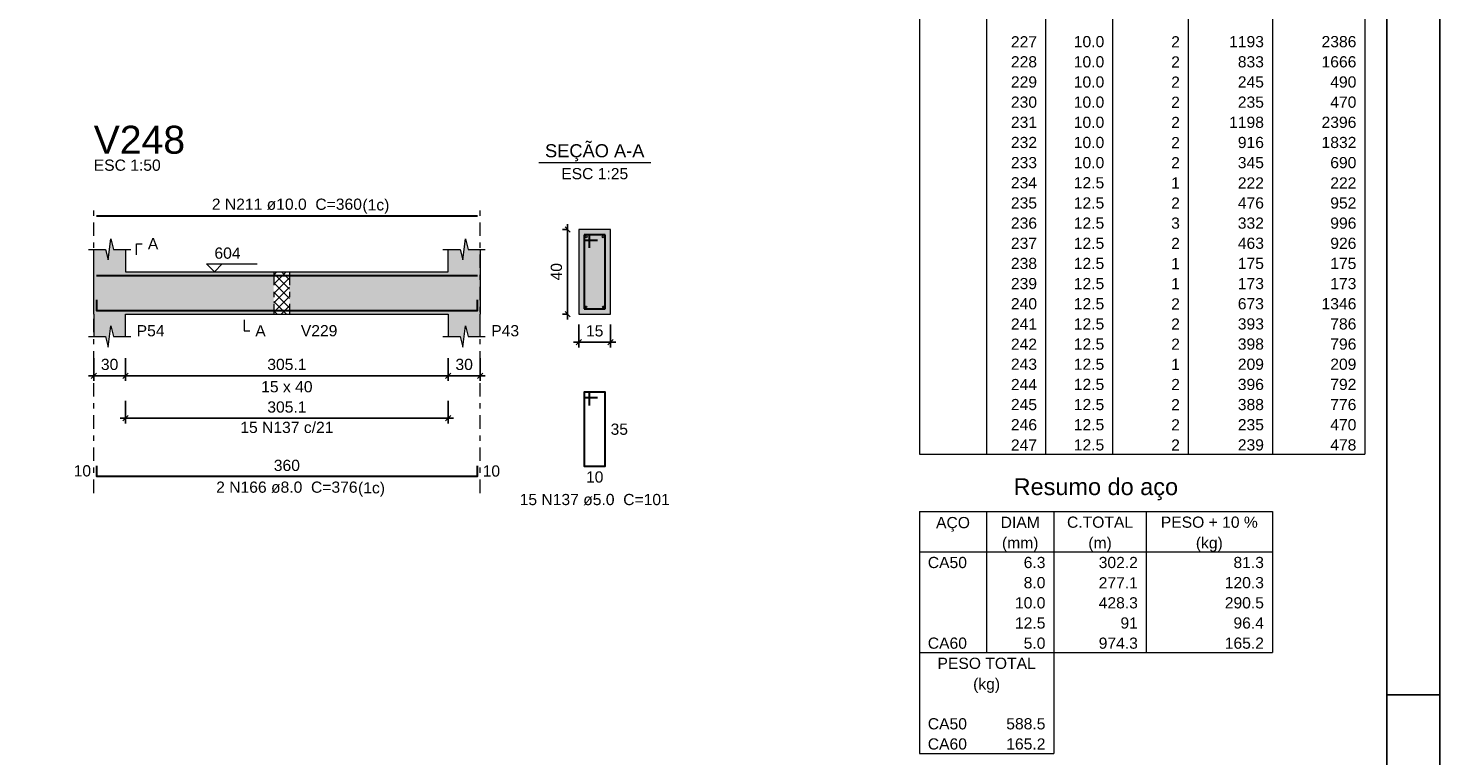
# Model space of a CAD drawing. Header units: millimetres. Extents: x 0 to 119, y 0 to 84.
# Tile 22 of 24: x 92 to 119, y 29 to 42. Entities that reach past the tile are written whole.
import ezdxf

# ---------------------------------------------------------------- set-up
doc = ezdxf.new("R2010")
doc.units = ezdxf.units.MM
doc.header["$MEASUREMENT"] = 0
doc.linetypes.add('DASHDOT', pattern=[2.54, 1.27, -0.635, 0, -0.635])
doc.linetypes.add('NULL', pattern=[0])
doc.layers.get('0').update_dxf_attribs({"lineweight": 18})
for name, color, linetype, lineweight in [('Descrição da armadura', 7, 'Continuous', 0), ('DT-Barras na forma', 2, 'Continuous', 30), ('DT-Barras no corte', 5, 'Continuous', 5), ('DT-Barras rebatidas', 2, 'Continuous', 30), ('DT-Cotas', 9, 'Continuous', 5), ('DT-Forma', 5, 'Continuous', 5), ('DT-Hachura forma vigas', 254, 'Continuous', 5), ('DT-Hachura intersecção vigas', 9, 'Continuous', 5), ('DT-Hachura seção vigas', 254, 'Continuous', 5), ('DT-Pontilhado', 9, 'DASHDOT', 5), ('DT-Relação do aço', 9, 'Continuous', 5), ('DT-Textos', 7, 'Continuous', 5), ('DT-Título', 3, 'Continuous', 20), ('Textos armaduras', 7, 'Continuous', 0)]:
    doc.layers.add(name, color=color, linetype=linetype, lineweight=lineweight)
doc.layers.add('SEDUC_MARF', color=1, linetype='Continuous')
doc.layers.add('SEDUC_MARGG', color=7, linetype='Continuous')
doc.styles.add('Arial', font='txt')
doc.dimstyles.new('UM_25.000000', dxfattribs={"dimtxt": 0.18, "dimasz": 0.1, "dimexe": 0.1, "dimexo": 0.2, "dimgap": 0, "dimtad": 1, "dimtih": 1, "dimtoh": 1, "dimdec": 1, "dimlfac": 25, "dimzin": 0, "dimdsep": 46, "dimtxsty": 'Standard', "dimcen": 0.09, "dimdle": 0.1, "dimadec": 1, "dimazin": 2, "dimtfac": 1, "dimtdec": 4, "dimtofl": 0, "dimtmove": 0, "dimatfit": 3, "dimfxl": 1, "dimtolj": 1, "dimarcsym": 0})
doc.dimstyles.new('UM_50.000000', dxfattribs={"dimtxt": 0.18, "dimasz": 0.1, "dimexe": 0.1, "dimexo": 0.2, "dimgap": 0, "dimtad": 1, "dimtih": 1, "dimtoh": 1, "dimdec": 1, "dimlfac": 50, "dimzin": 0, "dimdsep": 46, "dimtxsty": 'Standard', "dimcen": 0.09, "dimdle": 0.1, "dimadec": 1, "dimazin": 2, "dimtfac": 1, "dimtdec": 4, "dimtofl": 0, "dimtmove": 0, "dimatfit": 3, "dimfxl": 1, "dimtolj": 1, "dimarcsym": 0})

# ---------------------------------------------------------------- blocks, each defined once
blk = doc.blocks.new('_Oblique')
at = {"color": 0, "linetype": 'ByBlock', "lineweight": -2}
blk.add_line((-0.5, -0.5), (0.5, 0.5), dxfattribs=at)
blk = doc.blocks.new('*D96')
at = {"layer": 'Defpoints', "color": 0}
for p in [(93.457, 36.263), (94.057, 36.263), (94.057, 35.733)]:
    blk.add_point(p, dxfattribs=at)
at = {"layer": 'DT-Cotas', "color": 0, "lineweight": -2}
for p, q in [((93.457, 36.063), (93.457, 35.633)), ((94.057, 36.063), (94.057, 35.633)), ((93.357, 35.733), (94.157, 35.733))]:
    blk.add_line(p, q, dxfattribs=at)
at = {"layer": 'DT-Cotas', "color": 0, "lineweight": -2, "xscale": 0.1, "yscale": 0.1, "zscale": 0.1, "rotation": 180}
blk.add_blockref('_Oblique', (93.457, 35.733), dxfattribs=at)
at = {"layer": 'DT-Cotas', "color": 0, "lineweight": -2, "xscale": 0.1, "yscale": 0.1, "zscale": 0.1}
blk.add_blockref('_Oblique', (94.057, 35.733), dxfattribs=at)
at = {"layer": 'DT-Cotas', "color": 7, "insert": (93.757, 35.945), "char_height": 0.2118, "attachment_point": 5, "rotation": 0.0057, "style": 'Arial'}
blk.add_mtext('\\A1;30', dxfattribs=at)
blk = doc.blocks.new('*D97')
at = {"layer": 'Defpoints', "color": 0}
for p in [(94.057, 36.263), (100.159, 36.263), (100.159, 35.733)]:
    blk.add_point(p, dxfattribs=at)
at = {"layer": 'DT-Cotas', "color": 0, "lineweight": -2}
for p, q in [((94.057, 36.063), (94.057, 35.633)), ((100.159, 36.063), (100.159, 35.633)), ((93.957, 35.733), (100.259, 35.733))]:
    blk.add_line(p, q, dxfattribs=at)
at = {"layer": 'DT-Cotas', "color": 0, "lineweight": -2, "xscale": 0.1, "yscale": 0.1, "zscale": 0.1, "rotation": 180}
blk.add_blockref('_Oblique', (94.057, 35.733), dxfattribs=at)
at = {"layer": 'DT-Cotas', "color": 0, "lineweight": -2, "xscale": 0.1, "yscale": 0.1, "zscale": 0.1}
blk.add_blockref('_Oblique', (100.159, 35.733), dxfattribs=at)
at = {"layer": 'DT-Cotas', "color": 7, "insert": (97.108, 35.945), "char_height": 0.2118, "attachment_point": 5, "rotation": 0.0057, "style": 'Arial'}
blk.add_mtext('\\A1;305.1', dxfattribs=at)
blk = doc.blocks.new('*D98')
at = {"layer": 'Defpoints', "color": 0}
for p in [(100.159, 36.263), (100.759, 36.263), (100.759, 35.733)]:
    blk.add_point(p, dxfattribs=at)
at = {"layer": 'DT-Cotas', "color": 0, "lineweight": -2}
for p, q in [((100.159, 36.063), (100.159, 35.633)), ((100.759, 36.063), (100.759, 35.633)), ((100.059, 35.733), (100.859, 35.733))]:
    blk.add_line(p, q, dxfattribs=at)
at = {"layer": 'DT-Cotas', "color": 0, "lineweight": -2, "xscale": 0.1, "yscale": 0.1, "zscale": 0.1, "rotation": 180}
blk.add_blockref('_Oblique', (100.159, 35.733), dxfattribs=at)
at = {"layer": 'DT-Cotas', "color": 0, "lineweight": -2, "xscale": 0.1, "yscale": 0.1, "zscale": 0.1}
blk.add_blockref('_Oblique', (100.759, 35.733), dxfattribs=at)
at = {"layer": 'DT-Cotas', "color": 7, "insert": (100.459, 35.945), "char_height": 0.2118, "attachment_point": 5, "rotation": 0.0057, "style": 'Arial'}
blk.add_mtext('\\A1;30', dxfattribs=at)
blk = doc.blocks.new('*D99')
at = {"layer": 'Defpoints', "color": 0}
for p in [(102.415, 38.498), (102.626, 38.498), (102.626, 36.898)]:
    blk.add_point(p, dxfattribs=at)
at = {"layer": 'DT-Cotas', "color": 0, "lineweight": -2}
for p, q in [((102.426, 38.498), (102.315, 38.498)), ((102.415, 36.798), (102.415, 38.598)), ((102.426, 36.898), (102.315, 36.898))]:
    blk.add_line(p, q, dxfattribs=at)
at = {"layer": 'DT-Cotas', "color": 0, "lineweight": -2, "xscale": 0.1, "yscale": 0.1, "zscale": 0.1}
for p, rotation in [((102.415, 38.498), 90), ((102.415, 36.898), 270)]:
    blk.add_blockref('_Oblique', p, dxfattribs=dict(at, rotation=rotation))
at = {"layer": 'DT-Cotas', "color": 7, "insert": (102.203, 37.698), "char_height": 0.2118, "attachment_point": 5, "rotation": 90, "style": 'Arial'}
blk.add_mtext('\\A1;40', dxfattribs=at)
blk = doc.blocks.new('*D100')
at = {"layer": 'Defpoints', "color": 0}
for p in [(102.626, 36.898), (103.226, 36.898), (103.226, 36.369)]:
    blk.add_point(p, dxfattribs=at)
at = {"layer": 'DT-Cotas', "color": 0, "lineweight": -2}
for p, q in [((102.626, 36.698), (102.626, 36.269)), ((103.226, 36.698), (103.226, 36.269)), ((102.526, 36.369), (103.326, 36.369))]:
    blk.add_line(p, q, dxfattribs=at)
at = {"layer": 'DT-Cotas', "color": 0, "lineweight": -2, "xscale": 0.1, "yscale": 0.1, "zscale": 0.1, "rotation": 180}
blk.add_blockref('_Oblique', (102.626, 36.369), dxfattribs=at)
at = {"layer": 'DT-Cotas', "color": 0, "lineweight": -2, "xscale": 0.1, "yscale": 0.1, "zscale": 0.1}
blk.add_blockref('_Oblique', (103.226, 36.369), dxfattribs=at)
at = {"layer": 'DT-Cotas', "color": 7, "insert": (102.926, 36.58), "char_height": 0.2118, "attachment_point": 5, "rotation": 0.0057, "style": 'Arial'}
blk.add_mtext('\\A1;15', dxfattribs=at)
blk = doc.blocks.new('*D101')
at = {"layer": 'Defpoints', "color": 0}
for p in [(94.057, 35.458), (100.159, 35.458), (100.159, 34.928)]:
    blk.add_point(p, dxfattribs=at)
at = {"layer": 'DT-Cotas', "color": 0, "lineweight": -2}
for p, q in [((94.057, 35.258), (94.057, 34.828)), ((100.159, 35.258), (100.159, 34.828)), ((93.957, 34.928), (100.259, 34.928))]:
    blk.add_line(p, q, dxfattribs=at)
at = {"layer": 'DT-Cotas', "color": 0, "lineweight": -2, "xscale": 0.1, "yscale": 0.1, "zscale": 0.1, "rotation": 180}
blk.add_blockref('_Oblique', (94.057, 34.928), dxfattribs=at)
at = {"layer": 'DT-Cotas', "color": 0, "lineweight": -2, "xscale": 0.1, "yscale": 0.1, "zscale": 0.1}
blk.add_blockref('_Oblique', (100.159, 34.928), dxfattribs=at)
at = {"layer": 'DT-Cotas', "color": 7, "insert": (97.108, 35.14), "char_height": 0.2118, "attachment_point": 5, "rotation": 0.0057, "style": 'Arial'}
blk.add_mtext('\\A1;305.1', dxfattribs=at)

msp = doc.modelspace()

# ---------------------------------------------------------------- hatches: boundary and pattern name
at = {"layer": 'DT-Hachura forma vigas', "linetype": 'Continuous'}
for points in [[(94.0566, 36.898), (96.86, 36.898), (96.86, 37.698), (94.0566, 37.698), (94.0566, 38.1216), (93.8316, 38.1216), (93.7816, 38.3216), (93.7316, 37.9216), (93.6816, 38.1216), (93.4566, 38.1216), (93.4566, 37.698), (93.4566, 36.898), (93.4566, 36.4744), (93.6816, 36.4744), (93.7316, 36.2744), (93.7816, 36.6744), (93.8316, 36.4744), (94.0566, 36.4744), (94.0566, 36.898)], [(100.7588, 36.4744), (100.7588, 36.898), (100.7588, 37.698), (100.7588, 38.1216), (100.5338, 38.1216), (100.4838, 38.3216), (100.4338, 37.9216), (100.3838, 38.1216), (100.1588, 38.1216), (100.1588, 37.698), (97.16, 37.698), (97.16, 36.898), (100.1588, 36.898), (100.1588, 36.4744), (100.3838, 36.4744), (100.4338, 36.2744), (100.4838, 36.6744), (100.5338, 36.4744), (100.7588, 36.4744)]]:
    msp.add_hatch(color=254, dxfattribs=at).paths.add_polyline_path(points)
at = {"layer": 'DT-Hachura intersecção vigas', "linetype": 'Continuous'}
h = msp.add_hatch(dxfattribs=at)
h.set_pattern_fill('ANSI37', color=9, style=0)
h.paths.add_polyline_path([(96.86, 36.898), (97.16, 36.898), (97.16, 37.698), (96.86, 37.698), (96.86, 36.898)])
at = {"layer": 'DT-Hachura seção vigas', "linetype": 'Continuous'}
msp.add_hatch(color=254, dxfattribs=at).paths.add_polyline_path([(102.6264, 36.898), (102.6264, 36.898), (103.2264, 36.898), (103.2264, 38.498), (102.6264, 38.498), (102.6264, 36.898)])

# ---------------------------------------------------------------- linework, layer by layer
at = {"layer": 'DT-Barras na forma'}
for p, q in [((102.8264, 38.398), (102.7264, 38.398)), ((102.7264, 38.398), (102.7264, 36.998)), ((103.1264, 38.398), (102.7264, 38.398)), ((102.7264, 38.398), (102.7264, 38.298)), ((102.7264, 38.298), (102.9764, 38.298)), ((102.8264, 38.148), (102.8264, 38.398)), ((103.1264, 36.998), (103.1264, 38.398)), ((102.7264, 36.998), (103.1264, 36.998))]:
    msp.add_line(p, q, dxfattribs=at)
for points in [[(93.5066, 37.628), (100.7088, 37.628)], [(93.5066, 37.166), (93.5066, 36.966), (100.7088, 36.966), (100.7088, 37.166)]]:
    msp.add_lwpolyline(points, dxfattribs=at)
at = {"layer": 'DT-Barras no corte'}
for centre, radius in [((102.7664, 38.358), 0.02), ((103.0864, 38.358), 0.02), ((102.7624, 37.034), 0.016), ((103.0904, 37.034), 0.016)]:
    msp.add_circle(centre, radius, dxfattribs=at)
at = {"layer": 'DT-Barras rebatidas'}
for points in [[(93.5066, 38.7576), (100.7088, 38.7576)], [(102.8264, 35.1713), (102.8264, 35.4213), (102.7264, 35.4213), (102.7264, 34.0213), (103.1264, 34.0213), (103.1264, 35.4213), (102.7264, 35.4213), (102.7264, 35.3213), (102.9764, 35.3213)], [(93.5066, 34.0314), (93.5066, 33.8314), (100.7088, 33.8314), (100.7088, 34.0314)]]:
    msp.add_lwpolyline(points, dxfattribs=at)
at = {"layer": 'DT-Forma'}
for p, q in [((103.2264, 38.498), (102.6264, 38.498)), ((102.6264, 38.498), (102.6264, 36.898)), ((103.2264, 36.898), (103.2264, 38.498)), ((93.7316, 37.9216), (93.7816, 38.3216)), ((93.7816, 38.3216), (93.8316, 38.1216)), ((100.4338, 37.9216), (100.4838, 38.3216)), ((100.4838, 38.3216), (100.5338, 38.1216)), ((93.3566, 38.1216), (93.6816, 38.1216)), ((93.4566, 37.698), (93.4566, 38.1216)), ((93.6816, 38.1216), (93.7316, 37.9216)), ((93.8316, 38.1216), (94.1566, 38.1216)), ((94.0566, 38.1216), (94.0566, 37.698)), ((100.0588, 38.1216), (100.3838, 38.1216)), ((100.1588, 37.698), (100.1588, 38.1216)), ((100.3838, 38.1216), (100.4338, 37.9216)), ((100.5338, 38.1216), (100.8588, 38.1216)), ((100.7588, 38.1216), (100.7588, 37.698)), ((94.0566, 37.698), (96.86, 37.698)), ((96.86, 37.698), (97.16, 37.698)), ((97.16, 37.698), (100.1588, 37.698)), ((93.4566, 36.898), (93.4566, 36.4744)), ((94.0566, 36.4744), (94.0566, 36.898)), ((94.0566, 36.898), (96.86, 36.898)), ((96.86, 36.898), (97.16, 36.898)), ((97.16, 36.898), (100.1588, 36.898)), ((100.1588, 36.898), (100.1588, 36.4744)), ((100.7588, 36.4744), (100.7588, 36.898)), ((102.6264, 36.898), (103.2264, 36.898)), ((93.7316, 36.2744), (93.7816, 36.6744)), ((93.7816, 36.6744), (93.8316, 36.4744)), ((100.4338, 36.2744), (100.4838, 36.6744)), ((100.4838, 36.6744), (100.5338, 36.4744)), ((93.3566, 36.4744), (93.6816, 36.4744)), ((93.6816, 36.4744), (93.7316, 36.2744)), ((93.8316, 36.4744), (94.1566, 36.4744)), ((100.0588, 36.4744), (100.3838, 36.4744)), ((100.3838, 36.4744), (100.4338, 36.2744)), ((100.5338, 36.4744), (100.8588, 36.4744))]:
    msp.add_line(p, q, dxfattribs=at)
at = {"layer": 'DT-Forma', "linetype": 'Continuous'}
for p, q in [((93.4566, 36.898), (93.4566, 37.698)), ((100.7588, 37.698), (100.7588, 36.898))]:
    msp.add_line(p, q, dxfattribs=at)
at = {"layer": 'DT-Pontilhado', "ltscale": 0.2}
for p, q in [((93.4566, 33.5137), (93.4566, 38.9694)), ((100.7588, 33.5137), (100.7588, 38.9694)), ((96.86, 37.698), (96.86, 36.898)), ((97.16, 37.698), (97.16, 36.898))]:
    msp.add_line(p, q, dxfattribs=at)
at = {"layer": 'DT-Relação do aço', "linetype": 'Continuous'}
for p, q in [((109.0634, 76.9449), (109.0634, 34.2461)), ((110.3342, 76.9449), (110.3342, 34.2461)), ((111.4462, 76.9449), (111.4462, 34.2461)), ((112.7169, 76.9449), (112.7169, 34.2461)), ((114.1466, 76.9449), (114.1466, 34.2461)), ((115.7351, 76.9449), (115.7351, 34.2461)), ((117.4825, 76.9449), (117.4825, 34.2461)), ((109.0634, 34.2461), (117.4825, 34.2461)), ((109.0634, 33.1659), (115.7351, 33.1659)), ((109.0634, 33.1659), (109.0634, 32.4034)), ((110.3342, 33.1659), (110.3342, 32.4034)), ((111.605, 33.1659), (111.605, 32.4034)), ((113.3524, 33.1659), (113.3524, 32.4034)), ((115.7351, 33.1659), (115.7351, 32.4034)), ((109.0634, 32.4034), (115.7351, 32.4034)), ((109.0634, 32.4034), (109.0634, 30.4972)), ((110.3342, 32.4034), (110.3342, 30.4972)), ((111.605, 32.4034), (111.605, 30.4972)), ((113.3524, 32.4034), (113.3524, 30.4972)), ((115.7351, 32.4034), (115.7351, 30.4972)), ((109.0634, 30.4972), (115.7351, 30.4972)), ((109.0634, 30.4972), (109.0634, 29.3535)), ((111.605, 30.4972), (111.605, 29.3535)), ((109.0634, 29.3535), (109.0634, 28.591)), ((111.605, 29.3535), (111.605, 28.591)), ((109.0634, 28.591), (111.605, 28.591))]:
    msp.add_line(p, q, dxfattribs=at)
at = {"layer": 'DT-Textos'}
msp.add_line((101.8674, 39.7629), (103.9854, 39.7629), dxfattribs=at)
for points in [[(94.2684, 38.0157), (94.2684, 38.2275), (94.3743, 38.2275)], [(95.8872, 37.8463), (95.739, 37.698), (95.5907, 37.8463), (96.5438, 37.8463)], [(96.2993, 36.7921), (96.2993, 36.5803), (96.4052, 36.5803)]]:
    msp.add_lwpolyline(points, dxfattribs=at)
at = {"layer": 'SEDUC_MARF'}
msp.add_line((117.9, 29.7), (118.9, 29.7), dxfattribs=at)
msp.add_lwpolyline([(118.9, 84.1), (0, 84.1), (0, 0), (118.9, 0)], close=True, dxfattribs=at)
at = {"layer": 'SEDUC_MARGG'}
msp.add_lwpolyline([(2.5, 1), (117.9, 1), (117.9, 83.1), (2.5, 83.1), (2.5, 1)], dxfattribs=at)

# ---------------------------------------------------------------- texts
at = {"layer": 'Descrição da armadura', "linetype": 'NULL', "char_height": 0.2118, "attachment_point": 8, "line_spacing_factor": 0.9, "style": 'Arial'}
for s, insert, width in [('2 N211 ø10.0  C=360', (97.1077, 38.8639), 5.562109), ('15 N137 c/21', (97.1077, 34.6466), 3.450264), ('2 N166 ø8.0  C=376', (97.1077, 33.5139), 5.239541), ('15 N137 ø5.0  C=101', (102.9267, 33.2799), 5.562109)]:
    msp.add_mtext(s, dxfattribs=dict(at, insert=insert, width=width))
at = {"layer": 'DT-Relação do aço', "color": 7, "linetype": 'NULL', "line_spacing_factor": 0.9, "style": 'Arial'}
for s, insert, char_height, width, attachment_point in [('227', (111.2873, 41.9408), 0.2118, 0.967705, 9), ('10.0', (112.5581, 41.9408), 0.2118, 1.128848, 9), ('2', (113.9878, 41.9408), 0.2118, 0.322568, 9), ('1193', (115.5763, 41.9408), 0.2118, 1.290273, 9), ('2386', (117.3236, 41.9408), 0.2118, 1.290273, 9), ('228', (111.2873, 41.5595), 0.2118, 0.967705, 9), ('10.0', (112.5581, 41.5595), 0.2118, 1.128848, 9), ('2', (113.9878, 41.5595), 0.2118, 0.322568, 9), ('833', (115.5763, 41.5595), 0.2118, 0.967705, 9), ('1666', (117.3236, 41.5595), 0.2118, 1.290273, 9), ('229', (111.2873, 41.1783), 0.2118, 0.967705, 9), ('10.0', (112.5581, 41.1783), 0.2118, 1.128848, 9), ('2', (113.9878, 41.1783), 0.2118, 0.322568, 9), ('245', (115.5763, 41.1783), 0.2118, 0.967705, 9), ('490', (117.3236, 41.1783), 0.2118, 0.967705, 9), ('230', (111.2873, 40.797), 0.2118, 0.967705, 9), ('10.0', (112.5581, 40.797), 0.2118, 1.128848, 9), ('2', (113.9878, 40.797), 0.2118, 0.322568, 9), ('235', (115.5763, 40.797), 0.2118, 0.967705, 9), ('470', (117.3236, 40.797), 0.2118, 0.967705, 9), ('231', (111.2873, 40.4158), 0.2118, 0.967705, 9), ('10.0', (112.5581, 40.4158), 0.2118, 1.128848, 9), ('2', (113.9878, 40.4158), 0.2118, 0.322568, 9), ('1198', (115.5763, 40.4158), 0.2118, 1.290273, 9), ('2396', (117.3236, 40.4158), 0.2118, 1.290273, 9), ('232', (111.2873, 40.0346), 0.2118, 0.967705, 9), ('10.0', (112.5581, 40.0346), 0.2118, 1.128848, 9), ('2', (113.9878, 40.0346), 0.2118, 0.322568, 9), ('916', (115.5763, 40.0346), 0.2118, 0.967705, 9), ('1832', (117.3236, 40.0346), 0.2118, 1.290273, 9), ('233', (111.2873, 39.6533), 0.2118, 0.967705, 9), ('10.0', (112.5581, 39.6533), 0.2118, 1.128848, 9), ('2', (113.9878, 39.6533), 0.2118, 0.322568, 9), ('345', (115.5763, 39.6533), 0.2118, 0.967705, 9), ('690', (117.3236, 39.6533), 0.2118, 0.967705, 9), ('234', (111.2873, 39.2721), 0.2118, 0.967705, 9), ('12.5', (112.5581, 39.2721), 0.2118, 1.128848, 9), ('1', (113.9878, 39.2721), 0.2118, 0.322568, 9), ('222', (115.5763, 39.2721), 0.2118, 0.967705, 9), ('222', (117.3236, 39.2721), 0.2118, 0.967705, 9), ('235', (111.2873, 38.8908), 0.2118, 0.967705, 9), ('12.5', (112.5581, 38.8908), 0.2118, 1.128848, 9), ('2', (113.9878, 38.8908), 0.2118, 0.322568, 9), ('476', (115.5763, 38.8908), 0.2118, 0.967705, 9), ('952', (117.3236, 38.8908), 0.2118, 0.967705, 9), ('236', (111.2873, 38.5096), 0.2118, 0.967705, 9), ('12.5', (112.5581, 38.5096), 0.2118, 1.128848, 9), ('3', (113.9878, 38.5096), 0.2118, 0.322568, 9), ('332', (115.5763, 38.5096), 0.2118, 0.967705, 9), ('996', (117.3236, 38.5096), 0.2118, 0.967705, 9), ('237', (111.2873, 38.1284), 0.2118, 0.967705, 9), ('12.5', (112.5581, 38.1284), 0.2118, 1.128848, 9), ('2', (113.9878, 38.1284), 0.2118, 0.322568, 9), ('463', (115.5763, 38.1284), 0.2118, 0.967705, 9), ('926', (117.3236, 38.1284), 0.2118, 0.967705, 9), ('238', (111.2873, 37.7471), 0.2118, 0.967705, 9), ('12.5', (112.5581, 37.7471), 0.2118, 1.128848, 9), ('1', (113.9878, 37.7471), 0.2118, 0.322568, 9), ('175', (115.5763, 37.7471), 0.2118, 0.967705, 9), ('175', (117.3236, 37.7471), 0.2118, 0.967705, 9), ('239', (111.2873, 37.3659), 0.2118, 0.967705, 9), ('12.5', (112.5581, 37.3659), 0.2118, 1.128848, 9), ('1', (113.9878, 37.3659), 0.2118, 0.322568, 9), ('173', (115.5763, 37.3659), 0.2118, 0.967705, 9), ('173', (117.3236, 37.3659), 0.2118, 0.967705, 9), ('240', (111.2873, 36.9846), 0.2118, 0.967705, 9), ('12.5', (112.5581, 36.9846), 0.2118, 1.128848, 9), ('2', (113.9878, 36.9846), 0.2118, 0.322568, 9), ('673', (115.5763, 36.9846), 0.2118, 0.967705, 9), ('1346', (117.3236, 36.9846), 0.2118, 1.290273, 9), ('241', (111.2873, 36.6034), 0.2118, 0.967705, 9), ('12.5', (112.5581, 36.6034), 0.2118, 1.128848, 9), ('2', (113.9878, 36.6034), 0.2118, 0.322568, 9), ('393', (115.5763, 36.6034), 0.2118, 0.967705, 9), ('786', (117.3236, 36.6034), 0.2118, 0.967705, 9), ('242', (111.2873, 36.2222), 0.2118, 0.967705, 9), ('12.5', (112.5581, 36.2222), 0.2118, 1.128848, 9), ('2', (113.9878, 36.2222), 0.2118, 0.322568, 9), ('398', (115.5763, 36.2222), 0.2118, 0.967705, 9), ('796', (117.3236, 36.2222), 0.2118, 0.967705, 9), ('243', (111.2873, 35.8409), 0.2118, 0.967705, 9), ('12.5', (112.5581, 35.8409), 0.2118, 1.128848, 9), ('1', (113.9878, 35.8409), 0.2118, 0.322568, 9), ('209', (115.5763, 35.8409), 0.2118, 0.967705, 9), ('209', (117.3236, 35.8409), 0.2118, 0.967705, 9), ('244', (111.2873, 35.4597), 0.2118, 0.967705, 9), ('12.5', (112.5581, 35.4597), 0.2118, 1.128848, 9), ('2', (113.9878, 35.4597), 0.2118, 0.322568, 9), ('396', (115.5763, 35.4597), 0.2118, 0.967705, 9), ('792', (117.3236, 35.4597), 0.2118, 0.967705, 9), ('245', (111.2873, 35.0784), 0.2118, 0.967705, 9), ('12.5', (112.5581, 35.0784), 0.2118, 1.128848, 9), ('2', (113.9878, 35.0784), 0.2118, 0.322568, 9), ('388', (115.5763, 35.0784), 0.2118, 0.967705, 9), ('776', (117.3236, 35.0784), 0.2118, 0.967705, 9), ('246', (111.2873, 34.6972), 0.2118, 0.967705, 9), ('12.5', (112.5581, 34.6972), 0.2118, 1.128848, 9), ('2', (113.9878, 34.6972), 0.2118, 0.322568, 9), ('235', (115.5763, 34.6972), 0.2118, 0.967705, 9), ('470', (117.3236, 34.6972), 0.2118, 0.967705, 9), ('247', (111.2873, 34.316), 0.2118, 0.967705, 9), ('12.5', (112.5581, 34.316), 0.2118, 1.128848, 9), ('2', (113.9878, 34.316), 0.2118, 0.322568, 9), ('239', (115.5763, 34.316), 0.2118, 0.967705, 9), ('478', (117.3236, 34.316), 0.2118, 0.967705, 9), ('Resumo do aço', (112.3992, 33.3777), 0.3177, 6.163437, 8), ('DIAM', (110.9696, 32.8545), 0.2118, 1.45, 8), ('C.TOTAL', (112.4787, 32.8545), 0.2118, 2.449141, 8), ('PESO + 10 %', (114.5437, 32.8545), 0.2118, 3.594697, 8), ('AÇO', (109.6988, 32.7846), 0.2118, 1.256855, 8), ('(mm)', (110.9696, 32.4034), 0.2118, 1.352578, 8), ('(m)', (112.4787, 32.4034), 0.2118, 0.869434, 8), ('(kg)', (114.5437, 32.4034), 0.2118, 0.998857, 8), ('CA50', (109.2223, 32.0921), 0.2118, 1.45085, 7), ('6.3', (111.4462, 32.0921), 0.2118, 0.806279, 9), ('302.2', (113.1935, 32.0921), 0.2118, 1.451416, 9), ('81.3', (115.5763, 32.0921), 0.2118, 1.128848, 9), ('8.0', (111.4462, 31.7108), 0.2118, 0.806279, 9), ('277.1', (113.1935, 31.7108), 0.2118, 1.451416, 9), ('120.3', (115.5763, 31.7108), 0.2118, 1.451416, 9), ('10.0', (111.4462, 31.3296), 0.2118, 1.128848, 9), ('428.3', (113.1935, 31.3296), 0.2118, 1.451416, 9), ('290.5', (115.5763, 31.3296), 0.2118, 1.451416, 9), ('12.5', (111.4462, 30.9483), 0.2118, 1.128848, 9), ('91', (113.1935, 30.9483), 0.2118, 0.645137, 9), ('96.4', (115.5763, 30.9483), 0.2118, 1.128848, 9), ('CA60', (109.2223, 30.5671), 0.2118, 1.45085, 7), ('5.0', (111.4462, 30.5671), 0.2118, 0.806279, 9), ('974.3', (113.1935, 30.5671), 0.2118, 1.451416, 9), ('165.2', (115.5763, 30.5671), 0.2118, 1.451416, 9), ('PESO TOTAL', (110.3342, 30.1859), 0.2118, 3.641992, 8), ('(kg)', (110.3342, 29.7347), 0.2118, 0.998857, 8), ('CA50', (109.2223, 29.0421), 0.2118, 1.45085, 7), ('588.5', (111.4462, 29.0421), 0.2118, 1.451416, 9), ('CA60', (109.2223, 28.6609), 0.2118, 1.45085, 7), ('165.2', (111.4462, 28.6609), 0.2118, 1.451416, 9)]:
    msp.add_mtext(s, dxfattribs=dict(at, insert=insert, char_height=char_height, width=width, attachment_point=attachment_point))
at = {"layer": 'DT-Textos', "linetype": 'NULL', "line_spacing_factor": 0.798, "style": 'Arial'}
for s, insert, char_height, width, attachment_point in [('SEÇÃO A-A', (102.9267, 39.787), 0.2471, 3.812061, 8), ('ESC 1:50', (93.4567, 39.6049), 0.2118, 2.482559, 7), ('ESC 1:25', (102.9267, 39.4449), 0.2118, 2.482559, 8), ('(1c)', (98.5357, 38.794), 0.2118, 0.998857, 7), ('A', (94.4797, 38.1219), 0.2118, 0.386855, 7), ('604', (95.7387, 37.9419), 0.2118, 0.967705, 7), ('P54', (94.2687, 36.4749), 0.2118, 1.031992, 7), ('A', (96.5107, 36.4749), 0.2118, 0.386855, 7), ('V229', (97.3717, 36.4749), 0.2118, 1.354561, 7), ('P43', (100.9707, 36.4749), 0.2118, 1.031992, 7), ('15 x 40', (97.1077, 35.4159), 0.2118, 1.902559, 8), ('(1c)', (98.4527, 33.444), 0.2118, 0.998857, 7)]:
    msp.add_mtext(s, dxfattribs=dict(at, insert=insert, char_height=char_height, width=width, attachment_point=attachment_point))
at = {"layer": 'DT-Título', "linetype": 'NULL', "insert": (93.4567, 39.9228), "char_height": 0.5295, "width": 3.456465, "attachment_point": 7, "line_spacing_factor": 0.798, "style": 'Arial'}
msp.add_mtext('V248', dxfattribs=at)
at = {"layer": 'Textos armaduras', "linetype": 'NULL', "char_height": 0.2118, "line_spacing_factor": 0.9, "style": 'Arial'}
for s, insert, width, attachment_point in [('35', (103.2264, 34.8272), 1.045137, 1), ('360', (97.1077, 33.9287), 1.367705, 8), ('10', (93.4066, 33.8255), 1.045137, 9), ('10', (100.8088, 34.0373), 1.045137, 1), ('10', (102.9264, 33.924), 1.045137, 2)]:
    msp.add_mtext(s, dxfattribs=dict(at, insert=insert, width=width, attachment_point=attachment_point))

# ---------------------------------------------------------------- dimensions: what is measured, and where the dimension line sits
at = {"layer": 'DT-Cotas'}
dim = msp.add_linear_dim(base=(102.4146, 38.498), p1=(102.6264, 36.898), p2=(102.6264, 38.498), angle=90, dimstyle='UM_25.000000', override={"dimtxt": 0.2118, "dimasz": 0.1, "dimexe": 0.1, "dimexo": 0.2, "dimtad": 1, "dimtih": 0, "dimtoh": 0, "dimdec": 1, "dimlfac": 25, "dimzin": 8, "dimtxsty": 'Arial', "dimblk": 'Oblique', "dimblk1": 'Oblique', "dimblk2": 'Oblique', "dimsah": 1, "dimdle": 0.1, "dimse1": 0, "dimse2": 0, "dimclrt": 7, "dimadec": 1, "dimazin": 3, "dimtmove": 2, "dimldrblk": 'Oblique'}, dxfattribs=at)
dim.commit()
dim.dimension.update_dxf_attribs({"geometry": '*D99', "text_midpoint": (102.2028, 37.698), "dimtype": 160, "text_rotation": 90})
for base, p1, p2, dimstyle, override, picture, middle in [((103.2264, 36.3685), (102.6264, 36.898), (103.2264, 36.898), 'UM_25.000000', {"dimtxt": 0.2118, "dimasz": 0.1, "dimexe": 0.1, "dimexo": 0.2, "dimtad": 1, "dimtih": 0, "dimtoh": 0, "dimdec": 1, "dimlfac": 25, "dimzin": 8, "dimtxsty": 'Arial', "dimblk": 'Oblique', "dimblk1": 'Oblique', "dimblk2": 'Oblique', "dimsah": 1, "dimdle": 0.1, "dimse1": 0, "dimse2": 0, "dimclrt": 7, "dimadec": 1, "dimazin": 3, "dimtmove": 2, "dimldrblk": 'Oblique'}, '*D100', (102.9264, 36.5803)), ((94.0566, 35.7331), (93.4566, 36.2626), (94.0566, 36.2626), 'UM_50.000000', {"dimtxt": 0.2118, "dimasz": 0.1, "dimexe": 0.1, "dimexo": 0.2, "dimtad": 1, "dimtih": 0, "dimtoh": 0, "dimdec": 1, "dimlfac": 50, "dimzin": 8, "dimtxsty": 'Arial', "dimblk": 'Oblique', "dimblk1": 'Oblique', "dimblk2": 'Oblique', "dimsah": 1, "dimdle": 0.1, "dimse1": 0, "dimse2": 0, "dimclrt": 7, "dimadec": 1, "dimazin": 3, "dimtmove": 2, "dimldrblk": 'Oblique'}, '*D96', (93.7566, 35.9449)), ((100.1588, 35.7331), (94.0566, 36.2626), (100.1588, 36.2626), 'UM_50.000000', {"dimtxt": 0.2118, "dimasz": 0.1, "dimexe": 0.1, "dimexo": 0.2, "dimtad": 1, "dimtih": 0, "dimtoh": 0, "dimdec": 1, "dimlfac": 50, "dimzin": 8, "dimtxsty": 'Arial', "dimblk": 'Oblique', "dimblk1": 'Oblique', "dimblk2": 'Oblique', "dimsah": 1, "dimdle": 0.1, "dimse1": 0, "dimse2": 0, "dimclrt": 7, "dimadec": 1, "dimazin": 3, "dimtmove": 2, "dimldrblk": 'Oblique'}, '*D97', (97.1077, 35.9449)), ((100.7588, 35.7331), (100.1588, 36.2626), (100.7588, 36.2626), 'UM_50.000000', {"dimtxt": 0.2118, "dimasz": 0.1, "dimexe": 0.1, "dimexo": 0.2, "dimtad": 1, "dimtih": 0, "dimtoh": 0, "dimdec": 1, "dimlfac": 50, "dimzin": 8, "dimtxsty": 'Arial', "dimblk": 'Oblique', "dimblk1": 'Oblique', "dimblk2": 'Oblique', "dimsah": 1, "dimdle": 0.1, "dimse1": 0, "dimse2": 0, "dimclrt": 7, "dimadec": 1, "dimazin": 3, "dimtmove": 2, "dimldrblk": 'Oblique'}, '*D98', (100.4588, 35.9449)), ((100.1588, 34.9283), (94.0566, 35.4578), (100.1588, 35.4578), 'UM_50.000000', {"dimtxt": 0.2118, "dimasz": 0.1, "dimexe": 0.1, "dimexo": 0.2, "dimtad": 1, "dimtih": 0, "dimtoh": 0, "dimdec": 1, "dimlfac": 50, "dimzin": 8, "dimtxsty": 'Arial', "dimblk": 'Oblique', "dimblk1": 'Oblique', "dimblk2": 'Oblique', "dimsah": 1, "dimdle": 0.1, "dimse1": 0, "dimse2": 0, "dimclrt": 7, "dimadec": 1, "dimazin": 3, "dimtmove": 2, "dimldrblk": 'Oblique'}, '*D101', (97.1077, 35.1401))]:
    dim = msp.add_linear_dim(base=base, p1=p1, p2=p2, dimstyle=dimstyle, override=override, dxfattribs=at)
    dim.commit()
    dim.dimension.update_dxf_attribs({"geometry": picture, "text_midpoint": middle, "dimtype": 160, "text_rotation": 0.00573})

doc.saveas('drawing.dxf')
